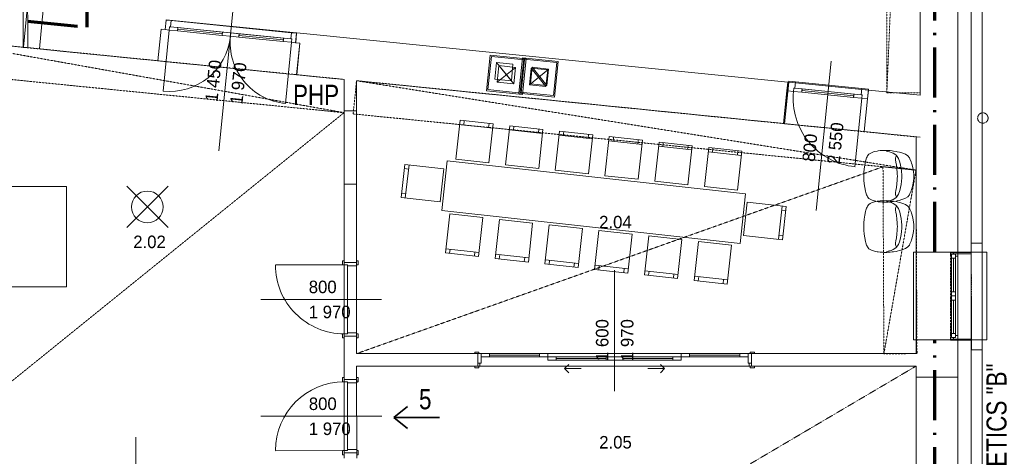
# Model space of a CAD drawing. Header units: millimetres. Extents: x -21032 to 287, y -6254 to 19135.
# Tile 11 of 12: x -11569 to 237, y 3720 to 8951. Entities that reach past the tile are written whole.
import ezdxf
from ezdxf.enums import TextEntityAlignment as Align

# ---------------------------------------------------------------- set-up
doc = ezdxf.new("R2010")
doc.units = ezdxf.units.MM
doc.header["$MEASUREMENT"] = 0
doc.set_wipeout_variables(frame=1)
for name, pattern in [('ACAD_ISO10W100', [18.5, 12, -3, 0.5, -3]), ('Wipeout_Contour', [1000, 0, -1000]), ('Čerchovaná M', [4.5, 2.5, -0.85, 0.3, -0.85]), ('Čerchovaná S', [3.5, 1.5, -0.85, 0.3, -0.85]), ('Čárkovaná M', [4.5, 2.5, -2])]:
    doc.linetypes.add(name, pattern=pattern)
for name, color, linetype, lineweight in [('7._2.NP (2)_2_3D prvky fasada stavajici', 252, 'Continuous', 0), ('7._2.NP (2)_2_Konstrukce - nosné', 252, 'Continuous', 0), ('7._2.NP (2)_2_Nové_3D prvky fasada nove', 252, 'Continuous', 0), ('7._2.NP (2)_2_Nové_Interiér - nábytek', 252, 'Continuous', 0), ('7._2.NP (2)_2_Nové_Konstrukce - nosné', 252, 'Continuous', 0), ('7._2.NP (2)_2_Nové_Otvory – Dveře', 252, 'Continuous', 0), ('7._2.NP (2)_2_Nové_Otvory – Okna', 252, 'Continuous', 0), ('7._2.NP (2)_2_Nové_Otvory – Značky dveří', 252, 'Continuous', 0), ('7._2.NP (2)_2_Nové_Situace - terén', 252, 'Continuous', 0), ('7._2.NP (2)_2_Nové_Výplně - Povrchové', 252, 'Continuous', 0), ('7._2.NP (2)_2_Nové_VÝTAH VAR 1', 252, 'Continuous', 0), ('7._2.NP (2)_2_Otvory – Značky dveří', 252, 'Continuous', 0), ('7._2.NP (2)_2_Situace - terén', 252, 'Continuous', 0), ('7._2.NP (2)_2_Zóny', 252, 'Continuous', 0), ('Pož_text', 1, 'Continuous', 35), ('Pož_úseky', 5, 'ACAD_ISO10W100', 70)]:
    doc.layers.add(name, color=color, linetype=linetype, lineweight=lineweight)
doc.styles.add('GENEROVANÝ_STYL_1', font='txt')
doc.styles.add('PBŘ popis', font='arial.ttf', dxfattribs={"width": 0.8})

msp = doc.modelspace()

# ---------------------------------------------------------------- linework, layer by layer
at = {"layer": '7._2.NP (2)_2_Konstrukce - nosné', "linetype": 'Continuous'}
for p, q in [((-11283, 9099), (-11298, 8949)), ((-11303, 8900), (-11333, 8601)), ((-11298, 8949), (-11303, 8900)), ((-9823, 8832), (-9812, 8946)), ((-9812, 8946), (-9811, 8951)), ((-9911, 8459), (-9873, 8837)), ((-9873, 8837), (-9871, 8836)), ((-8259, 8675), (-8248, 8789)), ((-8248, 8789), (-8247, 8794)), ((-8247, 8292), (-8209, 8670)), ((-8209, 8670), (-8211, 8670)), ((-5823, 8401), (-5645, 8181)), ((-5844, 8202), (-5625, 8380)), ((-5458, 8171), (-5238, 8350)), ((-5437, 8370), (-5259, 8151)), ((-2371, 8100), (-2360, 8204)), ((-2410, 7707), (-2371, 8100)), ((-1404, 8003), (-1393, 8107)), ((-1443, 7610), (-1404, 8003)), ((-7680, 7860), (-7680, 7882)), ((-7680, 7860), (-7530, 7860)), ((-7530, 7860), (-7530, 7882)), ((-7680, 6980), (-7680, 6958)), ((-7680, 6980), (-7530, 6980)), ((-7530, 6980), (-7530, 6958)), ((-372, 6167), (-822, 6167)), ((-322, 6167), (-372, 6167)), ((-7679, 6040), (-7679, 6062)), ((-7679, 6040), (-7529, 6040)), ((-7529, 6040), (-7529, 6062)), ((-7679, 5160), (-7679, 5138)), ((-7679, 5160), (-7529, 5160)), ((-7529, 5160), (-7529, 5138)), ((-372, 5117), (-822, 5117)), ((-322, 5117), (-372, 5117)), ((-6076, 4950), (-6113, 4950)), ((-6076, 4950), (-6076, 4835)), ((-2795, 4900), (-2795, 4950)), ((-2795, 4950), (-2759, 4950)), ((-2795, 4850), (-2795, 4900)), ((-2795, 4800), (-2795, 4850)), ((-6076, 4800), (-6113, 4800)), ((-6076, 4835), (-6076, 4800)), ((-2795, 4800), (-2759, 4800)), ((-7679, 4640), (-7679, 4662)), ((-7529, 4640), (-7679, 4640)), ((-7529, 4640), (-7529, 4662)), ((-522, 4669), (-822, 4669)), ((-472, 4669), (-522, 4669)), ((-322, 4669), (-472, 4669))]:
    msp.add_line(p, q, dxfattribs=at)
at = {"layer": '7._2.NP (2)_2_Konstrukce - nosné', "linetype": 'Continuous', "flags": 128}
for points in [[(-772, 9450), (-772, 8045)], [(-322, 8003), (-322, 9450)], [(-2360, 8204), (-8247, 8794)], [(-11333, 8601), (-11082, 8576)], [(-11082, 8576), (-9911, 8459)], [(-8247, 8292), (-7680, 8235)], [(-7680, 8235), (-7680, 7860)], [(-7530, 8220), (-2410, 7707)], [(-7530, 7860), (-7530, 8220)], [(-772, 8045), (-1393, 8107)], [(-822, 8053), (-822, 8050)], [(-322, 6167), (-322, 8053)], [(-1443, 7610), (-772, 7542)], [(-822, 7547), (-822, 6167)], [(-7680, 6980), (-7679, 6040)], [(-7529, 6040), (-7530, 6980)], [(-7679, 5160), (-7679, 4640)], [(-7529, 4950), (-7529, 5160)], [(-822, 5117), (-822, 4950)], [(-322, 4669), (-322, 5117)], [(-6076, 4950), (-7529, 4950)], [(-822, 4950), (-2795, 4950)], [(-7529, 4800), (-6076, 4800)], [(-7529, 4640), (-7529, 4800)], [(-2795, 4800), (-822, 4800)], [(-822, 4800), (-822, 4669)]]:
    msp.add_lwpolyline(points, dxfattribs=at)
for points in [[(-5970, 8099), (-5542, 8055), (-5498, 8483), (-5926, 8527)], [(-5954, 8113), (-5556, 8072), (-5515, 8470), (-5913, 8511)], [(-5954, 8113), (-5913, 8511), (-5515, 8470), (-5556, 8072)], [(-5844, 8202), (-5823, 8401), (-5625, 8380), (-5645, 8181)], [(-5584, 8069), (-5156, 8024), (-5112, 8452), (-5540, 8496)], [(-5567, 8082), (-5170, 8041), (-5129, 8439), (-5526, 8480)], [(-5567, 8082), (-5526, 8480), (-5129, 8439), (-5170, 8041)], [(-5458, 8171), (-5437, 8370), (-5238, 8350), (-5259, 8151)]]:
    msp.add_lwpolyline(points, close=True, dxfattribs=at)
at = {"layer": '7._2.NP (2)_2_Nové_3D prvky fasada nove', "linetype": 'Continuous'}
for p, q in [((-408, 6160), (-408, 6147)), ((-407, 5123), (-407, 5110))]:
    msp.add_line(p, q, dxfattribs=at)
at = {"layer": '7._2.NP (2)_2_Nové_3D prvky fasada nove', "linetype": 'Continuous', "flags": 128}
for points in [[(-11525, 8620), (-11475, 9118)], [(-8261, 8675), (-8250, 8789)], [(-8247, 8794), (-8249, 8794)], [(-11525, 8620), (-11333, 8601)], [(-8211, 8670), (-8259, 8675)], [(-8249, 8292), (-8211, 8670)], [(-8249, 8292), (-8247, 8292)], [(-2348, 8203), (-2398, 7705)], [(-2348, 8203), (-2360, 8204)], [(-7680, 7860), (-7680, 6980)], [(-7530, 6980), (-7530, 7860)], [(-2410, 7707), (-2398, 7705)], [(-2796, 4800), (-2796, 4950)], [(-822, 4669), (-822, 3619)], [(-322, 3619), (-322, 4669)], [(-7678, 3760), (-7678, 3699)], [(-7678, 3760), (-7528, 3760)], [(-7528, 3699), (-7528, 3760)]]:
    msp.add_lwpolyline(points, dxfattribs=at)
at = {"layer": '7._2.NP (2)_2_Nové_3D prvky fasada nove', "linetype": 'Čerchovaná M', "flags": 128}
for points in [[(-407, 5110), (-408, 6160)], [(-408, 6147), (-408, 6160)], [(-407, 5123), (-407, 5110)]]:
    msp.add_lwpolyline(points, dxfattribs=at)
at = {"layer": '7._2.NP (2)_2_Nové_Interiér - nábytek', "linetype": 'Continuous'}
for p, q in [((-6294, 7697), (-5897, 7653)), ((-6244, 7692), (-6239, 7741)), ((-5946, 7659), (-5941, 7708)), ((-5648, 7626), (-5643, 7676)), ((-5698, 7631), (-5300, 7588)), ((-5350, 7593), (-5344, 7643)), ((-5101, 7566), (-4704, 7522)), ((-5052, 7560), (-5046, 7610)), ((-4754, 7527), (-4748, 7577)), ((-4505, 7500), (-4107, 7456)), ((-4455, 7494), (-4450, 7544)), ((-4157, 7462), (-4152, 7511)), ((-3859, 7429), (-3853, 7478)), ((-3561, 7396), (-3555, 7445)), ((-3909, 7434), (-3511, 7390)), ((-3312, 7368), (-2915, 7324)), ((-3263, 7363), (-3257, 7413)), ((-2964, 7330), (-2959, 7380)), ((-6945, 6813), (-6901, 7211)), ((-6907, 7161), (-6956, 7167)), ((-6940, 6863), (-6989, 6868)), ((-2428, 6718), (-2472, 6320)), ((-2434, 6668), (-2384, 6662)), ((-2467, 6370), (-2417, 6364)), ((-6459, 6206), (-6061, 6162)), ((-6409, 6201), (-6414, 6151)), ((-6111, 6168), (-6116, 6118)), ((-5862, 6140), (-5465, 6097)), ((-5813, 6135), (-5818, 6085)), ((-5514, 6102), (-5520, 6052)), ((-5266, 6075), (-4868, 6031)), ((-5216, 6069), (-5222, 6019)), ((-4918, 6036), (-4923, 5987)), ((-4669, 6009), (-4272, 5965)), ((-4620, 6003), (-4625, 5954)), ((-4322, 5971), (-4327, 5921)), ((-4073, 5943), (-3675, 5899)), ((-4023, 5938), (-4029, 5888)), ((-3725, 5905), (-3731, 5855)), ((-3477, 5877), (-3079, 5834)), ((-3427, 5872), (-3432, 5822)), ((-3129, 5839), (-3134, 5789))]:
    msp.add_line(p, q, dxfattribs=at)
at = {"layer": '7._2.NP (2)_2_Nové_Interiér - nábytek', "linetype": 'Continuous', "flags": 128}
for points in [[(-6340, 7280), (-5943, 7236), (-5891, 7703), (-6289, 7747)], [(-5744, 7214), (-5346, 7170), (-5295, 7637), (-5692, 7681)], [(-5147, 7148), (-4750, 7104), (-4698, 7571), (-5096, 7615)], [(-4551, 7082), (-4153, 7039), (-4102, 7506), (-4500, 7550)], [(-3955, 7017), (-3557, 6973), (-3506, 7440), (-3903, 7484)], [(-3358, 6951), (-2961, 6907), (-2909, 7374), (-3307, 7418)], [(-6528, 6767), (-6484, 7165), (-6951, 7216), (-6995, 6819)], [(-6509, 6664), (-2930, 6270), (-2865, 6866), (-6443, 7261)], [(-2846, 6764), (-2890, 6366), (-2422, 6314), (-2379, 6712)], [(-6413, 6624), (-6015, 6580), (-6066, 6113), (-6464, 6156)], [(-5816, 6558), (-5419, 6514), (-5470, 6047), (-5868, 6091)], [(-5220, 6492), (-4822, 6448), (-4874, 5981), (-5271, 6025)], [(-4623, 6426), (-4226, 6383), (-4277, 5915), (-4675, 5959)], [(-4027, 6361), (-3629, 6317), (-3681, 5850), (-4079, 5893)], [(-3431, 6295), (-3033, 6251), (-3085, 5784), (-3482, 5828)]]:
    msp.add_lwpolyline(points, close=True, dxfattribs=at)
at = {"layer": '7._2.NP (2)_2_Nové_Konstrukce - nosné', "linetype": 'Continuous'}
for p, q in [((-1170, 7373), (-1170, 7385)), ((-1170, 7373), (-1139, 7368)), ((-1139, 7368), (-1118, 7361)), ((-1118, 7361), (-1097, 7351)), ((-1097, 7351), (-1077, 7339)), ((-1077, 7339), (-1061, 7327)), ((-1061, 7327), (-1057, 7323)), ((-11009, 6951), (-11709, 6951)), ((-11009, 5751), (-11009, 6951)), ((-1170, 6771), (-1170, 6783)), ((-1170, 6776), (-1139, 6781)), ((-1170, 6776), (-1170, 6765)), ((-1170, 6771), (-1139, 6766)), ((-1139, 6781), (-1118, 6788)), ((-1139, 6766), (-1118, 6759)), ((-1118, 6788), (-1097, 6798)), ((-1118, 6759), (-1097, 6749)), ((-1097, 6798), (-1077, 6810)), ((-1097, 6749), (-1077, 6737)), ((-1077, 6810), (-1061, 6822)), ((-1077, 6737), (-1061, 6726)), ((-1061, 6822), (-1057, 6826)), ((-1061, 6726), (-1057, 6721)), ((-1170, 6175), (-1139, 6180)), ((-1170, 6175), (-1170, 6163)), ((-1139, 6180), (-1118, 6186)), ((-1118, 6186), (-1097, 6196)), ((-1097, 6196), (-1077, 6208)), ((-1077, 6208), (-1061, 6220)), ((-1061, 6220), (-1057, 6224)), ((-11709, 5751), (-11009, 5751))]:
    msp.add_line(p, q, dxfattribs=at)
at = {"layer": '7._2.NP (2)_2_Nové_Konstrukce - nosné', "linetype": 'Continuous', "flags": 128}
for points in [[(-322, 9525), (-322, 6167)], [(-322, 5117), (-322, 3227)]]:
    msp.add_lwpolyline(points, dxfattribs=at)
for points in [[(-1321, 6779), (-1289, 6772), (-1275, 6770), (-1251, 6767), (-1225, 6766), (-1205, 6765), (-1170, 6765), (-1154, 6765), (-1132, 6767), (-1106, 6770), (-1090, 6772), (-1061, 6777), (-1047, 6780), (-1019, 6786), (-1004, 6791), (-980, 6799), (-948, 6811), (-922, 6830), (-902, 6853), (-895, 6867), (-881, 6900), (-875, 6916), (-868, 6938), (-859, 6974), (-852, 7017), (-849, 7055), (-849, 7075), (-849, 7094), (-852, 7132), (-859, 7175), (-868, 7211), (-875, 7233), (-881, 7249), (-895, 7282), (-902, 7296), (-922, 7320), (-948, 7338), (-980, 7350), (-1004, 7358), (-1019, 7363), (-1047, 7369), (-1061, 7373), (-1090, 7377), (-1106, 7379), (-1132, 7382), (-1154, 7384), (-1170, 7385), (-1205, 7384), (-1225, 7383), (-1251, 7382), (-1275, 7379), (-1289, 7377), (-1321, 7370), (-1333, 7366), (-1347, 7361), (-1370, 7349), (-1386, 7340), (-1402, 7320), (-1409, 7308), (-1414, 7296), (-1424, 7269), (-1428, 7254), (-1437, 7209), (-1444, 7164), (-1447, 7119), (-1449, 7075), (-1447, 7030), (-1444, 6985), (-1437, 6940), (-1428, 6895), (-1424, 6880), (-1414, 6853), (-1409, 6841), (-1402, 6830), (-1386, 6809), (-1370, 6800), (-1347, 6788), (-1333, 6783)], [(-1050, 6985), (-1046, 7030), (-1046, 7050), (-1045, 7075), (-1046, 7099), (-1046, 7120), (-1050, 7164), (-1056, 7209), (-1063, 7245), (-1067, 7271), (-1068, 7289), (-1068, 7290), (-1065, 7307), (-1057, 7323), (-1046, 7311), (-1030, 7288), (-1016, 7245), (-1006, 7208), (-999, 7171), (-994, 7132), (-991, 7094), (-991, 7075), (-991, 7055), (-994, 7017), (-999, 6978), (-1006, 6941), (-1016, 6904), (-1030, 6861), (-1046, 6838), (-1057, 6826), (-1065, 6842), (-1068, 6859), (-1068, 6860), (-1067, 6879), (-1063, 6904), (-1056, 6940)], [(-1321, 6177), (-1289, 6170), (-1275, 6168), (-1251, 6165), (-1225, 6164), (-1205, 6163), (-1170, 6163), (-1154, 6164), (-1132, 6165), (-1106, 6168), (-1090, 6170), (-1061, 6175), (-1047, 6178), (-1019, 6184), (-1004, 6189), (-980, 6197), (-948, 6209), (-922, 6228), (-902, 6251), (-895, 6265), (-881, 6298), (-875, 6314), (-868, 6336), (-859, 6372), (-852, 6415), (-849, 6453), (-849, 6473), (-849, 6492), (-852, 6530), (-859, 6573), (-868, 6609), (-875, 6631), (-881, 6647), (-895, 6680), (-902, 6694), (-922, 6718), (-948, 6736), (-980, 6749), (-1004, 6756), (-1019, 6761), (-1047, 6768), (-1061, 6771), (-1090, 6775), (-1106, 6778), (-1132, 6780), (-1154, 6782), (-1170, 6783), (-1205, 6782), (-1225, 6782), (-1251, 6780), (-1275, 6777), (-1289, 6775), (-1321, 6768), (-1333, 6764), (-1347, 6759), (-1370, 6748), (-1386, 6738), (-1402, 6718), (-1409, 6706), (-1414, 6694), (-1424, 6667), (-1428, 6652), (-1437, 6607), (-1444, 6562), (-1447, 6517), (-1449, 6473), (-1447, 6428), (-1444, 6383), (-1437, 6338), (-1428, 6293), (-1424, 6279), (-1414, 6251), (-1409, 6239), (-1402, 6228), (-1386, 6207), (-1370, 6198), (-1347, 6186), (-1333, 6181)], [(-1050, 6383), (-1046, 6428), (-1046, 6448), (-1045, 6473), (-1046, 6497), (-1046, 6518), (-1050, 6562), (-1056, 6607), (-1063, 6643), (-1067, 6669), (-1068, 6687), (-1068, 6688), (-1065, 6705), (-1057, 6721), (-1046, 6709), (-1030, 6687), (-1016, 6644), (-1006, 6606), (-999, 6569), (-994, 6530), (-991, 6492), (-991, 6473), (-991, 6453), (-994, 6415), (-999, 6377), (-1006, 6339), (-1016, 6302), (-1030, 6259), (-1046, 6236), (-1057, 6224), (-1065, 6240), (-1068, 6257), (-1068, 6258), (-1067, 6277), (-1063, 6302), (-1056, 6338)]]:
    msp.add_lwpolyline(points, close=True, dxfattribs=at)
at = {"layer": '7._2.NP (2)_2_Nové_Otvory – Dveře', "linetype": 'Continuous'}
for p, q in [((-11525, 8620), (-11475, 9118)), ((-9812, 8946), (-9823, 8832)), ((-9823, 8832), (-9812, 8946)), ((-9823, 8832), (-9812, 8946)), ((-9812, 8946), (-9811, 8951)), ((-9752, 8940), (-9812, 8946)), ((-8249, 8794), (-9811, 8951)), ((-9776, 8827), (-9772, 8867)), ((-9776, 8827), (-9772, 8867)), ((-9772, 8867), (-9760, 8865)), ((-9772, 8867), (-9672, 8857)), ((-9760, 8865), (-9752, 8940)), ((-8317, 8721), (-9760, 8865)), ((-9752, 8940), (-8309, 8795)), ((-9672, 8857), (-9676, 8817)), ((-9911, 8459), (-9873, 8837)), ((-9873, 8837), (-9823, 8832)), ((-9776, 8827), (-9849, 8094)), ((-9823, 8832), (-9776, 8827)), ((-9676, 8817), (-9776, 8827)), ((-9140, 8783), (-9674, 8837)), ((-9142, 8763), (-9138, 8803)), ((-9042, 8753), (-9142, 8763)), ((-9138, 8803), (-9038, 8793)), ((-9038, 8793), (-9042, 8753)), ((-9038, 8793), (-9042, 8753)), ((-9042, 8753), (-8943, 8743)), ((-8939, 8783), (-9038, 8793)), ((-8943, 8743), (-8939, 8783)), ((-8941, 8763), (-8406, 8710)), ((-8309, 8795), (-8317, 8721)), ((-8250, 8789), (-8309, 8795)), ((-8261, 8675), (-8250, 8789)), ((-8261, 8675), (-8250, 8789)), ((-8261, 8675), (-8250, 8789)), ((-8250, 8789), (-8249, 8794)), ((-11525, 8620), (-12600, 8728)), ((-8404, 8730), (-8408, 8690)), ((-8408, 8690), (-8309, 8680)), ((-8305, 8720), (-8404, 8730)), ((-8309, 8680), (-8382, 7947)), ((-8317, 8721), (-8305, 8720)), ((-8305, 8720), (-8309, 8680)), ((-8309, 8680), (-8305, 8720)), ((-8309, 8680), (-8261, 8675)), ((-8211, 8670), (-8261, 8675)), ((-8249, 8292), (-8211, 8670)), ((-8249, 8292), (-9911, 8459)), ((-2359, 8098), (-2347, 8213)), ((-2359, 8098), (-2348, 8203)), ((-2359, 8098), (-2348, 8203)), ((-2348, 8203), (-1393, 8107)), ((-2347, 8213), (-2268, 8205)), ((-2268, 8205), (-2275, 8130)), ((-1472, 8125), (-2268, 8205)), ((-2398, 7705), (-2359, 8098)), ((-2291, 8092), (-2359, 8098)), ((-2287, 8131), (-2291, 8092)), ((-2287, 8131), (-2291, 8092)), ((-2291, 8092), (-2192, 8082)), ((-2275, 8130), (-2287, 8131)), ((-2188, 8121), (-2287, 8131)), ((-2275, 8130), (-1479, 8050)), ((-2192, 8082), (-2188, 8121)), ((-2190, 8102), (-1569, 8039)), ((-1567, 8059), (-1571, 8019)), ((-1467, 8049), (-1567, 8059)), ((-1479, 8050), (-1472, 8125)), ((-1467, 8049), (-1479, 8050)), ((-1472, 8125), (-1392, 8117)), ((-1471, 8009), (-1467, 8049)), ((-1471, 8009), (-1467, 8049)), ((-1392, 8117), (-1404, 8003)), ((-1404, 8003), (-1393, 8107)), ((-1404, 8003), (-1393, 8107)), ((-1571, 8019), (-1471, 8009)), ((-1471, 8009), (-1554, 7190)), ((-1404, 8003), (-1471, 8009)), ((-1443, 7610), (-1404, 8003)), ((-2398, 7705), (-1443, 7610)), ((-7698, 6012), (-7698, 6062)), ((-7698, 6062), (-7679, 6062)), ((-7679, 6062), (-7679, 6012)), ((-7679, 6040), (-7679, 6062)), ((-7679, 6040), (-7679, 6062)), ((-7679, 5160), (-7679, 6040)), ((-7529, 6040), (-7679, 6040)), ((-7679, 6040), (-7679, 6012)), ((-7679, 6040), (-7529, 6040)), ((-7679, 6040), (-7529, 6040)), ((-7529, 6012), (-7529, 6062)), ((-7529, 6062), (-7510, 6062)), ((-7529, 6040), (-7529, 6062)), ((-7529, 6040), (-7529, 6062)), ((-7529, 5160), (-7529, 6040)), ((-7529, 6000), (-7529, 6040)), ((-7510, 6062), (-7510, 6012)), ((-7679, 6012), (-8503, 6012)), ((-7679, 6012), (-7698, 6012)), ((-7679, 6012), (-7639, 6012)), ((-7679, 5188), (-7679, 6012)), ((-7679, 6012), (-7639, 6012)), ((-7639, 6012), (-7639, 6000)), ((-7639, 6012), (-7639, 5188)), ((-7639, 6000), (-7529, 6000)), ((-7510, 6012), (-7529, 6012)), ((-7529, 5200), (-7639, 5200)), ((-7639, 5200), (-7639, 5188)), ((-7529, 5160), (-7529, 5200)), ((-7698, 5138), (-7698, 5188)), ((-7698, 5188), (-7679, 5188)), ((-7679, 5138), (-7698, 5138)), ((-7679, 5188), (-7679, 5138)), ((-7639, 5188), (-7679, 5188)), ((-7679, 5188), (-7679, 5160)), ((-7639, 5188), (-7679, 5188)), ((-7679, 5160), (-7529, 5160)), ((-7679, 5160), (-7529, 5160)), ((-7679, 5160), (-7529, 5160)), ((-7679, 5160), (-7679, 5138)), ((-7679, 5160), (-7679, 5138)), ((-7529, 5138), (-7529, 5188)), ((-7529, 5188), (-7510, 5188)), ((-7529, 5160), (-7529, 5138)), ((-7529, 5160), (-7529, 5138)), ((-7510, 5138), (-7529, 5138)), ((-7510, 5188), (-7510, 5138)), ((-6113, 4950), (-6113, 4969)), ((-6113, 4969), (-6063, 4969)), ((-6063, 4969), (-6063, 4950)), ((-2809, 4969), (-2759, 4969)), ((-2809, 4950), (-2809, 4969)), ((-2759, 4969), (-2759, 4950)), ((-6063, 4950), (-6113, 4950)), ((-6076, 4950), (-6113, 4950)), ((-6076, 4950), (-6113, 4950)), ((-6076, 4950), (-2796, 4950)), ((-6036, 4950), (-6076, 4950)), ((-6076, 4950), (-6076, 4835)), ((-6076, 4950), (-6076, 4835)), ((-6076, 4950), (-6076, 4835)), ((-6036, 4835), (-6036, 4950)), ((-6036, 4950), (-5936, 4950)), ((-6036, 4910), (-6036, 4950)), ((-5936, 4910), (-6036, 4910)), ((-5936, 4950), (-5936, 4910)), ((-5936, 4930), (-5336, 4930)), ((-5336, 4910), (-5336, 4950)), ((-5336, 4950), (-5236, 4950)), ((-5236, 4910), (-5336, 4910)), ((-5236, 4950), (-5236, 4910)), ((-5136, 4910), (-5236, 4910)), ((-5236, 4910), (-5236, 4870)), ((-5236, 4870), (-5136, 4870)), ((-5136, 4870), (-5136, 4910)), ((-4536, 4890), (-5136, 4890)), ((-4436, 4910), (-4536, 4910)), ((-4536, 4910), (-4536, 4870)), ((-4536, 4870), (-4436, 4870)), ((-4436, 4870), (-4436, 4910)), ((-4436, 4910), (-4336, 4910)), ((-4436, 4870), (-4436, 4910)), ((-4336, 4870), (-4436, 4870)), ((-4336, 4910), (-4336, 4870)), ((-4336, 4890), (-3736, 4890)), ((-3736, 4870), (-3736, 4910)), ((-3736, 4910), (-3636, 4910)), ((-3636, 4870), (-3736, 4870)), ((-3536, 4950), (-3636, 4950)), ((-3636, 4950), (-3636, 4910)), ((-3636, 4910), (-3536, 4910)), ((-3636, 4910), (-3636, 4870)), ((-3536, 4910), (-3536, 4950)), ((-2936, 4930), (-3536, 4930)), ((-2836, 4950), (-2936, 4950)), ((-2936, 4950), (-2936, 4910)), ((-2936, 4910), (-2836, 4910)), ((-2796, 4950), (-2836, 4950)), ((-2836, 4950), (-2836, 4835)), ((-2836, 4910), (-2836, 4950)), ((-2759, 4950), (-2809, 4950)), ((-2796, 4835), (-2796, 4950)), ((-2796, 4950), (-2796, 4835)), ((-2796, 4950), (-2796, 4835)), ((-2796, 4950), (-2759, 4950)), ((-2796, 4950), (-2759, 4950)), ((-6113, 4781), (-6113, 4800)), ((-6113, 4800), (-6063, 4800)), ((-6076, 4800), (-6113, 4800)), ((-6076, 4800), (-6113, 4800)), ((-6063, 4781), (-6113, 4781)), ((-6076, 4800), (-6076, 4835)), ((-6076, 4835), (-6051, 4835)), ((-6076, 4835), (-6036, 4835)), ((-6076, 4835), (-6076, 4800)), ((-6076, 4835), (-6076, 4800)), ((-6076, 4800), (-2796, 4800)), ((-6051, 4800), (-6076, 4800)), ((-6063, 4800), (-6063, 4781)), ((-6051, 4835), (-6051, 4800)), ((-5036, 4770), (-4986, 4820)), ((-4836, 4770), (-5036, 4770)), ((-5036, 4770), (-4986, 4720)), ((-4036, 4770), (-3836, 4770)), ((-3836, 4770), (-3886, 4820)), ((-3836, 4770), (-3886, 4720)), ((-2836, 4835), (-2796, 4835)), ((-2821, 4800), (-2821, 4835)), ((-2821, 4835), (-2796, 4835)), ((-2796, 4800), (-2821, 4800)), ((-2809, 4800), (-2759, 4800)), ((-2809, 4781), (-2809, 4800)), ((-2759, 4781), (-2809, 4781)), ((-2796, 4835), (-2796, 4800)), ((-2796, 4835), (-2796, 4800)), ((-2796, 4835), (-2796, 4800)), ((-2796, 4800), (-2759, 4800)), ((-2796, 4800), (-2759, 4800)), ((-2759, 4800), (-2759, 4781)), ((-7697, 4612), (-7698, 4662)), ((-7698, 4662), (-7679, 4662)), ((-7678, 4612), (-7697, 4612)), ((-7679, 4662), (-7678, 4612)), ((-7679, 4640), (-7679, 4662)), ((-7679, 4640), (-7679, 4662)), ((-7679, 4640), (-7678, 3760)), ((-7678, 4612), (-7679, 4640)), ((-7679, 4640), (-7529, 4640)), ((-7529, 4640), (-7679, 4640)), ((-7529, 4640), (-7679, 4640)), ((-7638, 4612), (-7678, 4612)), ((-7678, 4612), (-7678, 3788)), ((-7638, 4612), (-7678, 4612)), ((-7638, 4600), (-7638, 4612)), ((-7638, 3788), (-7638, 4612)), ((-7528, 4612), (-7529, 4662)), ((-7529, 4662), (-7510, 4662)), ((-7529, 4640), (-7529, 4662)), ((-7529, 4640), (-7529, 4662)), ((-7529, 4640), (-7528, 3760)), ((-7529, 4640), (-7528, 4600)), ((-7509, 4612), (-7528, 4612)), ((-7510, 4662), (-7509, 4612)), ((-7528, 4600), (-7638, 4600)), ((-7678, 3788), (-8502, 3787)), ((-7697, 3738), (-7697, 3788)), ((-7697, 3788), (-7678, 3788)), ((-7678, 3788), (-7678, 3738)), ((-7678, 3760), (-7678, 3788)), ((-7678, 3788), (-7638, 3788)), ((-7678, 3788), (-7638, 3788)), ((-7638, 3788), (-7638, 3800)), ((-7638, 3800), (-7528, 3800)), ((-7528, 3800), (-7528, 3760)), ((-7528, 3738), (-7528, 3788)), ((-7528, 3788), (-7509, 3788)), ((-7509, 3788), (-7509, 3738)), ((-7678, 3738), (-7697, 3738)), ((-7528, 3760), (-7678, 3760)), ((-7528, 3760), (-7678, 3760)), ((-7528, 3760), (-7678, 3760)), ((-7678, 3760), (-7678, 3738)), ((-7678, 3760), (-7678, 3738)), ((-7528, 3760), (-7528, 3738)), ((-7528, 3760), (-7528, 3738)), ((-7509, 3738), (-7528, 3738))]:
    msp.add_line(p, q, dxfattribs=at)
at = {"layer": '7._2.NP (2)_2_Nové_Otvory – Dveře', "linetype": 'Continuous', "flags": 128}
for points in [[(-9140, 8783), (-9674, 8837), (-9672, 8857), (-9138, 8803)], [(-9142, 8763), (-9676, 8817), (-9674, 8837), (-9140, 8783)], [(-8943, 8743), (-8408, 8690), (-8406, 8710), (-8941, 8763)], [(-8941, 8763), (-8406, 8710), (-8404, 8730), (-8939, 8783)], [(-2192, 8082), (-1571, 8019), (-1569, 8039), (-2190, 8102)], [(-2190, 8102), (-1569, 8039), (-1567, 8059), (-2188, 8121)], [(-5936, 4950), (-5336, 4950), (-5336, 4930), (-5936, 4930)], [(-5936, 4930), (-5336, 4930), (-5336, 4910), (-5936, 4910)], [(-4536, 4910), (-5136, 4910), (-5136, 4890), (-4536, 4890)], [(-4536, 4890), (-5136, 4890), (-5136, 4870), (-4536, 4870)], [(-4336, 4910), (-3736, 4910), (-3736, 4890), (-4336, 4890)], [(-4336, 4890), (-3736, 4890), (-3736, 4870), (-4336, 4870)], [(-2936, 4950), (-3536, 4950), (-3536, 4930), (-2936, 4930)], [(-2936, 4930), (-3536, 4930), (-3536, 4910), (-2936, 4910)]]:
    msp.add_lwpolyline(points, close=True, dxfattribs=at)
at = {"layer": '7._2.NP (2)_2_Nové_Otvory – Dveře', "linetype": 'Continuous'}
for centre, radius, start, end in [((-9776, 8827), 737, 264.2755, 354.2755), ((-8309, 8680), 737, 174.2755, 264.2755), ((-1471, 8009), 824, 174.2755, 264.2755), ((-7679, 6012), 824, 180.0298, 270.0298), ((-7678, 3788), 824, 90.0298, 180.0298)]:
    msp.add_arc(centre, radius, start, end, dxfattribs=at)
at = {"layer": '7._2.NP (2)_2_Nové_Otvory – Okna', "linetype": 'Continuous'}
for p, q in [((-852, 5117), (-852, 6167)), ((-852, 6167), (-822, 6167)), ((-822, 5117), (-822, 6167)), ((-372, 6167), (-822, 6167)), ((-397, 6092), (-397, 6142)), ((-397, 6142), (-347, 6142)), ((-372, 6142), (-372, 6167)), ((-322, 6167), (-372, 6167)), ((-322, 6167), (-372, 6167)), ((-347, 6142), (-372, 6142)), ((-347, 6117), (-347, 6142)), ((-347, 6142), (-347, 6092)), ((-322, 5117), (-322, 6167)), ((-322, 6167), (-322, 6117)), ((-322, 6167), (-322, 5117)), ((-397, 5692), (-397, 6092)), ((-347, 6092), (-397, 6092)), ((-397, 5692), (-397, 6092)), ((-372, 5692), (-372, 6092)), ((-322, 6117), (-347, 6117)), ((-347, 6092), (-347, 5692)), ((-322, 6117), (-322, 5642)), ((-397, 5642), (-397, 5692)), ((-397, 5692), (-347, 5692)), ((-347, 5692), (-347, 5642)), ((-397, 5592), (-397, 5642)), ((-397, 5642), (-347, 5642)), ((-347, 5642), (-397, 5642)), ((-397, 5192), (-397, 5592)), ((-347, 5592), (-397, 5592)), ((-397, 5192), (-397, 5592)), ((-372, 5192), (-372, 5592)), ((-347, 5642), (-347, 5592)), ((-347, 5592), (-347, 5192)), ((-322, 5642), (-322, 5167)), ((-822, 5117), (-852, 5117)), ((-372, 5117), (-822, 5117)), ((-397, 5142), (-397, 5192)), ((-397, 5192), (-347, 5192)), ((-347, 5142), (-397, 5142)), ((-372, 5117), (-372, 5142)), ((-372, 5142), (-347, 5142)), ((-322, 5117), (-372, 5117)), ((-322, 5117), (-372, 5117)), ((-347, 5192), (-347, 5142)), ((-347, 5142), (-347, 5167)), ((-347, 5167), (-322, 5167)), ((-322, 5167), (-322, 5117))]:
    msp.add_line(p, q, dxfattribs=at)
at = {"layer": '7._2.NP (2)_2_Nové_Otvory – Značky dveří', "linetype": 'Continuous'}
for p, q in [((-9180, 7380), (-9000, 9171)), ((-2020, 6663), (-1841, 8454)), ((-4436, 5950), (-4436, 4500)), ((-8679, 5599), (-7229, 5600)), ((-8678, 4199), (-7228, 4200)), ((-10176, 2500), (-10176, 3950))]:
    msp.add_line(p, q, dxfattribs=at)
at = {"layer": '7._2.NP (2)_2_Nové_Situace - terén', "linetype": 'Continuous', "flags": 128}
msp.add_lwpolyline([(-11473, 8614), (-11528, 8619), (-11528, 9417), (-11475, 9417)], close=True, dxfattribs=at)
at = {"layer": '7._2.NP (2)_2_Nové_VÝTAH VAR 1', "linetype": 'Čárkovaná M'}
for p, q in [((-1172, 17554), (-1172, 8075)), ((-1172, 8075), (-772, 17554)), ((-772, 8075), (-772, 17554)), ((-7680, 8235), (-12775, 8746)), ((-7680, 7837), (-12775, 8746)), ((-12782, 8345), (-7680, 7837)), ((-7680, 7837), (-7680, 8235)), ((-7530, 8220), (-7570, 7822)), ((-822, 7547), (-7530, 8220)), ((-822, 7149), (-7530, 8220)), ((-1172, 8075), (-772, 8075)), ((-12864, 3650), (-7680, 7837)), ((-7570, 7822), (-822, 7149)), ((-822, 7149), (-822, 7547)), ((-7529, 4950), (-1218, 7189)), ((-822, 7149), (-1218, 7189)), ((-1218, 7189), (-1207, 4948)), ((-1207, 4948), (-822, 7149)), ((-810, 4950), (-822, 7149)), ((-1207, 4948), (-810, 4950)), ((-7527, 850), (-822, 4800))]:
    msp.add_line(p, q, dxfattribs=at)
at = {"layer": '7._2.NP (2)_2_Situace - terén', "linetype": 'Continuous', "flags": 128}
for points in [[(-5673, 8218), (-5872, 8240), (-5852, 8438)], [(-5673, 8218), (-5655, 8417), (-5852, 8438)], [(-5247, 8161), (-5446, 8184), (-5426, 8381)], [(-5247, 8161), (-5229, 8360), (-5426, 8381)]]:
    msp.add_lwpolyline(points, close=True, dxfattribs=at)
at = {"layer": 'Pož_text', "linetype": 'ByBlock', "lineweight": 15, "ltscale": 50}
for q in [(-10285, 6955), (-9790, 6955), (-10285, 6460), (-9790, 6460)]:
    msp.add_line((-10038, 6708), q, dxfattribs=at)
at = {"layer": 'Pož_text', "ltscale": 75}
for q in [(-6919, 4317), (-6919, 4054)]:
    msp.add_line((-7084, 4185), q, dxfattribs=at)
at = {"layer": 'Pož_text', "ltscale": 50}
msp.add_line((-7084, 4185), (-6535, 4185), dxfattribs=at)
at = {"layer": 'Pož_text', "linetype": 'ByBlock', "lineweight": 15, "ltscale": 50}
msp.add_circle((-10038, 6708), 190, dxfattribs=at)
at = {"layer": 'Pož_úseky', "ltscale": 50}
for p, q in [((-10761, 8862), (-10761, 13148)), ((-597, 6167), (-597, 9525)), ((-11474, 8933), (-10761, 8862)), ((-597, 3227), (-597, 5117))]:
    msp.add_line(p, q, dxfattribs=at)

# ---------------------------------------------------------------- texts
at = {"layer": '7._2.NP (2)_2_Otvory – Značky dveří', "linetype": 'Continuous', "char_height": 150, "attachment_point": 7, "style": 'GENEROVANÝ_STYL_1'}
for s, insert, rotation in [('\\A1;\\pt50;1\\~450', (-9195, 7961), 84.2755), ('\\A1;\\pt50;1\\~970', (-8896, 7931), 84.2755), ('\\A1;\\pt50;2\\~550', (-1737, 7213), 84.2755), ('\\A1;\\pt50;800', (-2035, 7243), 84.2755), ('\\A1;\\pt50;800', (-8103, 5672), 0.0298), ('\\A1;\\pt50;1\\~970', (-8103, 5372), 0.0298), ('\\A1;\\pt50;1\\~600', (-4508, 4861), 90), ('\\A1;\\pt50;1\\~970', (-4208, 4861), 90), ('\\A1;\\pt50;800', (-8102, 4272), 0.0298), ('\\A1;\\pt50;1\\~970', (-8102, 3972), 0.0298)]:
    msp.add_mtext(s, dxfattribs=dict(at, insert=insert, rotation=rotation))
at = {"layer": '7._2.NP (2)_2_Zóny', "linetype": 'Continuous', "char_height": 150, "attachment_point": 2, "style": 'GENEROVANÝ_STYL_1'}
for s, insert in [('\\A1;\\pt0;2.04', (-4426, 6601)), ('\\A1;\\pt0;2.02', (-10012, 6364)), ('\\A1;\\pt0;2.05', (-4425, 3963))]:
    msp.add_mtext(s, dxfattribs=dict(at, insert=insert))
at = {"layer": 'Pož_text', "ltscale": 75, "style": 'PBŘ popis', "width": 0.8}
for s, height, p in [('PHP', 240.6, (-8015, 8051)), ('5', 241, (-6706, 4402))]:
    msp.add_text(s, height=height, dxfattribs=at).set_placement(p, align=Align.MIDDLE)

# ---------------------------------------------------------------- wipeouts: each hides what was drawn before it
at = {"linetype": 'Wipeout_Contour', "ltscale": 36670.829541}
msp.add_wipeout([(-162, 18118), (-162, 192), (-29, 192), (-29, 18107)], dxfattribs=at).dxf.layer = '7._2.NP (2)_2_Nové_Výplně - Povrchové'

# ---------------------------------------------------------------- next in the draw order: linework, layer by layer
at = {"layer": '7._2.NP (2)_2_3D prvky fasada stavajici', "linetype": 'Čerchovaná M', "flags": 128}
msp.add_lwpolyline([(42, 7772, -1), (-83, 7773, -1)], format="xyb", close=True, dxfattribs=at)
at = {"layer": '7._2.NP (2)_2_Nové_3D prvky fasada nove', "linetype": 'Continuous'}
for p, q in [((-159, 6274), (-158, 6160)), ((-115, 6274), (-159, 6274)), ((-115, 6274), (-115, 6268)), ((-115, 6268), (-105, 6264)), ((-105, 6264), (-99, 6256)), ((-158, 6160), (-408, 6160)), ((-118, 6147), (-408, 6147)), ((-127, 6208), (-127, 6160)), ((-115, 6208), (-127, 6208)), ((-118, 6160), (-127, 6160)), ((-118, 6160), (-118, 6147)), ((-105, 6236), (-115, 6233)), ((-115, 6233), (-115, 6208)), ((-99, 6245), (-105, 6236)), ((-99, 6256), (-99, 6245)), ((-117, 5123), (-407, 5123)), ((-158, 5110), (-407, 5110)), ((-158, 5110), (-158, 4996)), ((-126, 5110), (-126, 5062)), ((-117, 5110), (-126, 5110)), ((-117, 5123), (-117, 5110)), ((-115, 4996), (-158, 4996)), ((-115, 5062), (-126, 5062)), ((-115, 5062), (-115, 5037)), ((-115, 5037), (-104, 5034)), ((-104, 5006), (-115, 5002)), ((-115, 5002), (-115, 4996)), ((-104, 5034), (-98, 5025)), ((-98, 5014), (-104, 5006)), ((-98, 5025), (-98, 5014))]:
    msp.add_line(p, q, dxfattribs=at)
at = {"layer": '7._2.NP (2)_2_Nové_3D prvky fasada nove', "linetype": 'Čerchovaná M', "flags": 128}
for points in [[(-158, 4996), (-159, 6274)], [(-159, 6274), (-115, 6274)], [(-158, 6160), (-159, 6274)], [(-159, 6274), (-115, 6274)], [(-115, 4996), (-115, 6274)], [(-115, 6274), (-115, 6268)], [(-115, 6268), (-105, 6264)], [(-115, 6268), (-105, 6264)], [(-105, 6264), (-99, 6256)], [(-105, 6264), (-99, 6256)], [(-408, 6160), (-158, 6160)], [(-408, 6160), (-158, 6160)], [(-118, 6147), (-408, 6147)], [(-127, 6208), (-127, 6160)], [(-115, 6208), (-127, 6208)], [(-127, 6160), (-118, 6160)], [(-118, 6160), (-118, 6147)], [(-105, 6236), (-115, 6233)], [(-115, 6233), (-115, 6208)], [(-99, 6245), (-105, 6236)], [(-98, 5014), (-99, 6256)], [(-99, 6256), (-99, 6245)], [(-117, 5123), (-407, 5123)], [(-407, 5110), (-158, 5110)], [(-407, 5110), (-158, 5110)], [(-158, 5110), (-158, 4996)], [(-126, 5110), (-117, 5110)], [(-126, 5062), (-126, 5110)], [(-117, 5110), (-117, 5123)], [(-158, 4996), (-115, 4996)], [(-158, 4996), (-115, 4996)], [(-115, 5062), (-126, 5062)], [(-115, 5037), (-115, 5062)], [(-104, 5034), (-115, 5037)], [(-115, 5002), (-104, 5006)], [(-115, 5002), (-104, 5006)], [(-115, 4996), (-115, 5002)], [(-98, 5025), (-104, 5034)], [(-104, 5006), (-98, 5014)], [(-104, 5006), (-98, 5014)], [(-98, 5014), (-98, 5025)]]:
    msp.add_lwpolyline(points, dxfattribs=at)
at = {"layer": '7._2.NP (2)_2_Nové_Konstrukce - nosné', "linetype": 'Continuous', "flags": 128}
for points in [[(-29, 192), (-29, 18241)], [(-162, 18118), (-162, 192)]]:
    msp.add_lwpolyline(points, dxfattribs=at)

# ---------------------------------------------------------------- next in the draw order: texts
at = {"layer": 'Pož_text', "ltscale": 75, "style": 'PBŘ popis', "width": 0.8}
msp.add_text('ETICS "B"', height=240.6, rotation=90, dxfattribs=at).set_placement((143, 4213), align=Align.MIDDLE)

# ---------------------------------------------------------------- next in the draw order: wipeouts: each hides what was drawn before it
at = {"linetype": 'Wipeout_Contour', "ltscale": 22542.809035}
msp.add_wipeout([(-158, 4995), (-27, 4995), (-28, 6274), (-159, 6274)], dxfattribs=at).dxf.layer = '7._2.NP (2)_2_Nové_Výplně - Povrchové'

# ---------------------------------------------------------------- next in the draw order: linework, layer by layer
at = {"layer": '7._2.NP (2)_2_Nové_3D prvky fasada nove', "linetype": 'Continuous'}
for p, q in [((-158, 4995), (-159, 6274)), ((-28, 6274), (-159, 6274)), ((-27, 4995), (-28, 6274)), ((-27, 4995), (-158, 4995))]:
    msp.add_line(p, q, dxfattribs=at)
at = {"layer": '7._2.NP (2)_2_Nové_3D prvky fasada nove', "linetype": 'Čerchovaná S'}
msp.add_line((-158, 4995), (-159, 6274), dxfattribs=at)
at = {"layer": '7._2.NP (2)_2_Nové_Konstrukce - nosné', "linetype": 'Continuous'}
for p, q in [((-72, 6167), (-322, 6167)), ((-72, 6167), (-162, 6167)), ((-72, 5117), (-322, 5117)), ((-72, 5117), (-162, 5117))]:
    msp.add_line(p, q, dxfattribs=at)
at = {"layer": '7._2.NP (2)_2_Nové_Konstrukce - nosné', "linetype": 'Continuous', "flags": 128}
for points in [[(-162, 6167), (-162, 9525)], [(-162, 3227), (-162, 5117)]]:
    msp.add_lwpolyline(points, dxfattribs=at)
at = {"layer": '7._2.NP (2)_2_Nové_Otvory – Okna', "linetype": 'Continuous'}
for p, q in [((28, 6167), (-322, 6167)), ((-72, 6167), (-322, 6167)), ((-72, 6167), (-162, 6167)), ((-162, 6167), (-162, 5117)), ((28, 5117), (28, 6167)), ((-322, 5117), (28, 5117)), ((-72, 5117), (-322, 5117)), ((-72, 5117), (-162, 5117))]:
    msp.add_line(p, q, dxfattribs=at)

doc.saveas('drawing.dxf')
